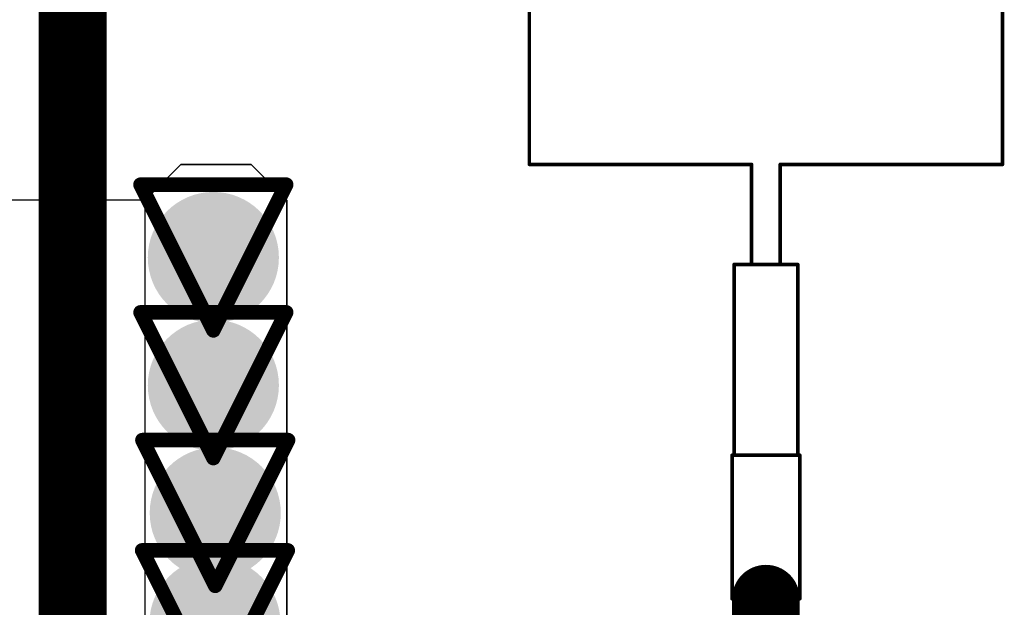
# Model space of a CAD drawing. Header units: inches. Extents: x -2.3 to 12.7, y -2.8 to 6.7.
# Tile 100 of 171: x 0.2201 to 0.3553, y 1.1782 to 1.2588. Entities that reach past the tile are written whole.
import ezdxf

# ---------------------------------------------------------------- set-up
doc = ezdxf.new("R2010")
doc.units = ezdxf.units.IN
doc.header["$MEASUREMENT"] = 0
for name, color, linetype in [('Bottom Layer', 5, 'Continuous'), ('Drill Drawing', 1, 'Continuous'), ('L2_GND1', 16, 'Continuous'), ('L3_PWR1', 130, 'Continuous'), ('RX', 56, 'Continuous'), ('Top Layer', 1, 'Continuous'), ('Via Holes', 16, 'Continuous')]:
    doc.layers.add(name, color=color, linetype=linetype)

msp = doc.modelspace()

# ---------------------------------------------------------------- hatches: boundary and pattern name
at = {"layer": 'Bottom Layer'}
h = msp.add_hatch(color=5, dxfattribs=at)
edge = h.paths.add_edge_path()
edge.add_arc((0.24668, 1.22619), 0.009, 0, 360)
h = msp.add_hatch(color=5, dxfattribs=at)
edge = h.paths.add_edge_path()
edge.add_arc((0.24668, 1.20866), 0.009, 0, 360)
h = msp.add_hatch(color=5, dxfattribs=at)
edge = h.paths.add_edge_path()
edge.add_arc((0.24694, 1.19113), 0.009, 0, 360)
h = msp.add_hatch(color=5, dxfattribs=at)
edge = h.paths.add_edge_path()
edge.add_arc((0.2469, 1.17599), 0.009, 0, 360)
at = {"layer": 'L2_GND1'}
h = msp.add_hatch(color=16, dxfattribs=at)
edge = h.paths.add_edge_path()
edge.add_arc((0.24668, 1.22619), 0.009, 0, 360)
h = msp.add_hatch(color=16, dxfattribs=at)
edge = h.paths.add_edge_path()
edge.add_arc((0.24668, 1.20866), 0.009, 0, 360)
h = msp.add_hatch(color=16, dxfattribs=at)
edge = h.paths.add_edge_path()
edge.add_arc((0.24694, 1.19113), 0.009, 0, 360)
h = msp.add_hatch(color=16, dxfattribs=at)
edge = h.paths.add_edge_path()
edge.add_arc((0.2469, 1.17599), 0.009, 0, 360)
at = {"layer": 'L3_PWR1'}
h = msp.add_hatch(color=130, dxfattribs=at)
edge = h.paths.add_edge_path()
edge.add_arc((0.24668, 1.22619), 0.009, 0, 360)
h = msp.add_hatch(color=130, dxfattribs=at)
edge = h.paths.add_edge_path()
edge.add_arc((0.24668, 1.20866), 0.009, 0, 360)
h = msp.add_hatch(color=130, dxfattribs=at)
edge = h.paths.add_edge_path()
edge.add_arc((0.24694, 1.19113), 0.009, 0, 360)
h = msp.add_hatch(color=130, dxfattribs=at)
edge = h.paths.add_edge_path()
edge.add_arc((0.2469, 1.17599), 0.009, 0, 360)
at = {"layer": 'Top Layer'}
h = msp.add_hatch(color=1, dxfattribs=at)
edge = h.paths.add_edge_path()
edge.add_arc((0.24668, 1.22619), 0.009, 0, 360)
h = msp.add_hatch(color=1, dxfattribs=at)
edge = h.paths.add_edge_path()
edge.add_arc((0.24668, 1.20866), 0.009, 0, 360)
h = msp.add_hatch(color=1, dxfattribs=at)
edge = h.paths.add_edge_path()
edge.add_arc((0.24694, 1.19113), 0.009, 0, 360)
h = msp.add_hatch(color=1, dxfattribs=at)
edge = h.paths.add_edge_path()
edge.add_arc((0.2469, 1.17599), 0.009, 0, 360)
at = {"layer": 'Via Holes'}
h = msp.add_hatch(color=7, dxfattribs=at)
edge = h.paths.add_edge_path()
edge.add_arc((0.24668, 1.22619), 0.004, 0, 360)
h = msp.add_hatch(color=7, dxfattribs=at)
edge = h.paths.add_edge_path()
edge.add_arc((0.24668, 1.20866), 0.004, 0, 360)
h = msp.add_hatch(color=7, dxfattribs=at)
edge = h.paths.add_edge_path()
edge.add_arc((0.24694, 1.19113), 0.004, 0, 360)
h = msp.add_hatch(color=7, dxfattribs=at)
edge = h.paths.add_edge_path()
edge.add_arc((0.2469, 1.17599), 0.004, 0, 360)

# ---------------------------------------------------------------- linework, layer by layer
at = {"layer": 'Drill Drawing'}
for points in [[(0.23668, 1.23619, 0.002, 0.002, 0), (0.25668, 1.23619, 0.002, 0.002, 0)], [(0.23668, 1.23619, 0.002, 0.002, 0), (0.24668, 1.21619, 0.002, 0.002, 0)], [(0.24668, 1.21619, 0.002, 0.002, 0), (0.25668, 1.23619, 0.002, 0.002, 0)], [(0.23668, 1.21866, 0.002, 0.002, 0), (0.25668, 1.21866, 0.002, 0.002, 0)], [(0.23668, 1.21866, 0.002, 0.002, 0), (0.24668, 1.19866, 0.002, 0.002, 0)], [(0.24668, 1.19866, 0.002, 0.002, 0), (0.25668, 1.21866, 0.002, 0.002, 0)], [(0.23694, 1.20113, 0.002, 0.002, 0), (0.25694, 1.20113, 0.002, 0.002, 0)], [(0.23694, 1.20113, 0.002, 0.002, 0), (0.24694, 1.18113, 0.002, 0.002, 0)], [(0.24694, 1.18113, 0.002, 0.002, 0), (0.25694, 1.20113, 0.002, 0.002, 0)], [(0.2369, 1.18599, 0.002, 0.002, 0), (0.2569, 1.18599, 0.002, 0.002, 0)], [(0.2369, 1.18599, 0.002, 0.002, 0), (0.2469, 1.16599, 0.002, 0.002, 0)], [(0.2469, 1.16599, 0.002, 0.002, 0), (0.2569, 1.18599, 0.002, 0.002, 0)]]:
    msp.add_lwpolyline(points, format="xyseb", dxfattribs=at)
for points in [[(0.23618, 1.23619, 0.001, 0.001, 1), (0.23718, 1.23619, 0.001, 0.001, 1)], [(0.23618, 1.23619, 0.001, 0.001, 1), (0.23718, 1.23619, 0.001, 0.001, 1)], [(0.25618, 1.23619, 0.001, 0.001, 1), (0.25718, 1.23619, 0.001, 0.001, 1)], [(0.25618, 1.23619, 0.001, 0.001, 1), (0.25718, 1.23619, 0.001, 0.001, 1)], [(0.23618, 1.21866, 0.001, 0.001, 1), (0.23718, 1.21866, 0.001, 0.001, 1)], [(0.23618, 1.21866, 0.001, 0.001, 1), (0.23718, 1.21866, 0.001, 0.001, 1)], [(0.25618, 1.21866, 0.001, 0.001, 1), (0.25718, 1.21866, 0.001, 0.001, 1)], [(0.25618, 1.21866, 0.001, 0.001, 1), (0.25718, 1.21866, 0.001, 0.001, 1)], [(0.24618, 1.21619, 0.001, 0.001, 1), (0.24718, 1.21619, 0.001, 0.001, 1)], [(0.24618, 1.21619, 0.001, 0.001, 1), (0.24718, 1.21619, 0.001, 0.001, 1)], [(0.23644, 1.20113, 0.001, 0.001, 1), (0.23744, 1.20113, 0.001, 0.001, 1)], [(0.23644, 1.20113, 0.001, 0.001, 1), (0.23744, 1.20113, 0.001, 0.001, 1)], [(0.25644, 1.20113, 0.001, 0.001, 1), (0.25744, 1.20113, 0.001, 0.001, 1)], [(0.25644, 1.20113, 0.001, 0.001, 1), (0.25744, 1.20113, 0.001, 0.001, 1)], [(0.24618, 1.19866, 0.001, 0.001, 1), (0.24718, 1.19866, 0.001, 0.001, 1)], [(0.24618, 1.19866, 0.001, 0.001, 1), (0.24718, 1.19866, 0.001, 0.001, 1)], [(0.2364, 1.18599, 0.001, 0.001, 1), (0.2374, 1.18599, 0.001, 0.001, 1)], [(0.2364, 1.18599, 0.001, 0.001, 1), (0.2374, 1.18599, 0.001, 0.001, 1)], [(0.2564, 1.18599, 0.001, 0.001, 1), (0.2574, 1.18599, 0.001, 0.001, 1)], [(0.2564, 1.18599, 0.001, 0.001, 1), (0.2574, 1.18599, 0.001, 0.001, 1)], [(0.24644, 1.18113, 0.001, 0.001, 1), (0.24744, 1.18113, 0.001, 0.001, 1)], [(0.24644, 1.18113, 0.001, 0.001, 1), (0.24744, 1.18113, 0.001, 0.001, 1)]]:
    msp.add_lwpolyline(points, format="xyseb", close=True, dxfattribs=at)
at = {"layer": 'RX'}
for points in [[(0.29006, 1.23897, 0.0005, 0.0005, 0), (0.29006, 1.2894, 0.0005, 0.0005, 0)], [(0.35502, 1.23897, 0.0005, 0.0005, 0), (0.35502, 1.2894, 0.0005, 0.0005, 0)], [(0.29006, 1.23897, 0.0005, 0.0005, 0), (0.32058, 1.23897, 0.0005, 0.0005, 0)], [(0.32058, 1.22523, 0.0005, 0.0005, 0), (0.32058, 1.23897, 0.0005, 0.0005, 0)], [(0.32451, 1.23897, 0.0005, 0.0005, 0), (0.35502, 1.23897, 0.0005, 0.0005, 0)], [(0.32451, 1.22523, 0.0005, 0.0005, 0), (0.32451, 1.23897, 0.0005, 0.0005, 0)], [(0.31817, 1.19905, 0.0005, 0.0005, 0), (0.31817, 1.22523, 0.0005, 0.0005, 0)], [(0.31817, 1.22523, 0.0005, 0.0005, 0), (0.32692, 1.22523, 0.0005, 0.0005, 0)], [(0.32058, 1.22523, 0.0005, 0.0005, 0), (0.32451, 1.22523, 0.0005, 0.0005, 0)], [(0.32692, 1.19905, 0.0005, 0.0005, 0), (0.32692, 1.22523, 0.0005, 0.0005, 0)], [(0.31789, 1.17936, 0.0005, 0.0005, 0), (0.31789, 1.19905, 0.0005, 0.0005, 0)], [(0.31789, 1.19905, 0.0005, 0.0005, 0), (0.32719, 1.19905, 0.0005, 0.0005, 0)], [(0.31817, 1.19905, 0.0005, 0.0005, 0), (0.32692, 1.19905, 0.0005, 0.0005, 0)], [(0.32719, 1.17936, 0.0005, 0.0005, 0), (0.32719, 1.19905, 0.0005, 0.0005, 0)], [(0.31789, 1.17936, 0.0005, 0.0005, 0), (0.32719, 1.17936, 0.0005, 0.0005, 0)]]:
    msp.add_lwpolyline(points, format="xyseb", dxfattribs=at)
for points in [[(0.28994, 1.23897, 0.00025, 0.00025, 1), (0.29019, 1.23897, 0.00025, 0.00025, 1)], [(0.28994, 1.23897, 0.00025, 0.00025, 1), (0.29019, 1.23897, 0.00025, 0.00025, 1)], [(0.32045, 1.23897, 0.00025, 0.00025, 1), (0.3207, 1.23897, 0.00025, 0.00025, 1)], [(0.32045, 1.23897, 0.00025, 0.00025, 1), (0.3207, 1.23897, 0.00025, 0.00025, 1)], [(0.32439, 1.23897, 0.00025, 0.00025, 1), (0.32464, 1.23897, 0.00025, 0.00025, 1)], [(0.32439, 1.23897, 0.00025, 0.00025, 1), (0.32464, 1.23897, 0.00025, 0.00025, 1)], [(0.3549, 1.23897, 0.00025, 0.00025, 1), (0.35515, 1.23897, 0.00025, 0.00025, 1)], [(0.3549, 1.23897, 0.00025, 0.00025, 1), (0.35515, 1.23897, 0.00025, 0.00025, 1)], [(0.31805, 1.22523, 0.00025, 0.00025, 1), (0.3183, 1.22523, 0.00025, 0.00025, 1)], [(0.31805, 1.22523, 0.00025, 0.00025, 1), (0.3183, 1.22523, 0.00025, 0.00025, 1)], [(0.32045, 1.22523, 0.00025, 0.00025, 1), (0.3207, 1.22523, 0.00025, 0.00025, 1)], [(0.32045, 1.22523, 0.00025, 0.00025, 1), (0.3207, 1.22523, 0.00025, 0.00025, 1)], [(0.32439, 1.22523, 0.00025, 0.00025, 1), (0.32464, 1.22523, 0.00025, 0.00025, 1)], [(0.32439, 1.22523, 0.00025, 0.00025, 1), (0.32464, 1.22523, 0.00025, 0.00025, 1)], [(0.32679, 1.22523, 0.00025, 0.00025, 1), (0.32704, 1.22523, 0.00025, 0.00025, 1)], [(0.32679, 1.22523, 0.00025, 0.00025, 1), (0.32704, 1.22523, 0.00025, 0.00025, 1)], [(0.31777, 1.19905, 0.00025, 0.00025, 1), (0.31802, 1.19905, 0.00025, 0.00025, 1)], [(0.31777, 1.19905, 0.00025, 0.00025, 1), (0.31802, 1.19905, 0.00025, 0.00025, 1)], [(0.31805, 1.19905, 0.00025, 0.00025, 1), (0.3183, 1.19905, 0.00025, 0.00025, 1)], [(0.31805, 1.19905, 0.00025, 0.00025, 1), (0.3183, 1.19905, 0.00025, 0.00025, 1)], [(0.32679, 1.19905, 0.00025, 0.00025, 1), (0.32704, 1.19905, 0.00025, 0.00025, 1)], [(0.32679, 1.19905, 0.00025, 0.00025, 1), (0.32704, 1.19905, 0.00025, 0.00025, 1)], [(0.32707, 1.19905, 0.00025, 0.00025, 1), (0.32732, 1.19905, 0.00025, 0.00025, 1)], [(0.32707, 1.19905, 0.00025, 0.00025, 1), (0.32732, 1.19905, 0.00025, 0.00025, 1)], [(0.31777, 1.17936, 0.00025, 0.00025, 1), (0.31802, 1.17936, 0.00025, 0.00025, 1)], [(0.31777, 1.17936, 0.00025, 0.00025, 1), (0.31802, 1.17936, 0.00025, 0.00025, 1)], [(0.32707, 1.17936, 0.00025, 0.00025, 1), (0.32732, 1.17936, 0.00025, 0.00025, 1)], [(0.32707, 1.17936, 0.00025, 0.00025, 1), (0.32732, 1.17936, 0.00025, 0.00025, 1)]]:
    msp.add_lwpolyline(points, format="xyseb", close=True, dxfattribs=at)
at = {"layer": 'Top Layer'}
for p, q in [((0.29006, 1.2894), (0.29006, 1.23897)), ((0.35502, 1.23897), (0.35502, 1.2894)), ((0.24222, 1.23895), (0.23732, 1.23406)), ((0.23732, 1.23406), (0.24222, 1.23895)), ((0.24964, 1.23896), (0.24222, 1.23895)), ((0.24222, 1.23895), (0.24964, 1.23896)), ((0.25187, 1.23896), (0.24964, 1.23896)), ((0.24964, 1.23896), (0.25187, 1.23896)), ((0.25678, 1.23406), (0.25187, 1.23896)), ((0.25187, 1.23896), (0.25678, 1.23406)), ((0.29006, 1.23897), (0.32058, 1.23897)), ((0.32058, 1.23897), (0.32058, 1.22523)), ((0.32451, 1.22523), (0.32451, 1.23897)), ((0.32451, 1.23897), (0.35502, 1.23897)), ((0.23732, 1.23406), (0.21737, 1.23406)), ((0.23732, 0.97308), (0.23732, 1.23406)), ((0.25678, 1.17601), (0.25678, 1.23406)), ((0.25678, 1.23406), (0.25678, 1.17601)), ((0.32058, 1.22523), (0.31817, 1.22523)), ((0.31817, 1.22523), (0.31817, 1.19905)), ((0.32692, 1.22523), (0.32451, 1.22523)), ((0.32692, 1.19905), (0.32692, 1.22523)), ((0.31817, 1.19905), (0.31789, 1.19905)), ((0.31789, 1.19905), (0.31789, 1.17936)), ((0.32719, 1.19905), (0.32692, 1.19905)), ((0.32719, 1.17936), (0.32719, 1.19905)), ((0.31789, 1.17936), (0.32719, 1.17936))]:
    msp.add_line(p, q, dxfattribs=at)
for points in [[(0.22736, 0.96484, 0.0093, 0.0093, 0), (0.22736, 1.27456, 0.0093, 0.0093, 0)], [(0.32254, 1.14686, 0.0093, 0.0093, 0), (0.32254, 1.17936, 0.0093, 0.0093, 0)]]:
    msp.add_lwpolyline(points, format="xyseb", dxfattribs=at)
msp.add_lwpolyline([(0.32022, 1.17936, 0.00465, 0.00465, 1), (0.32487, 1.17936, 0.00465, 0.00465, 1)], format="xyseb", close=True, dxfattribs=at)

doc.saveas('drawing.dxf')
